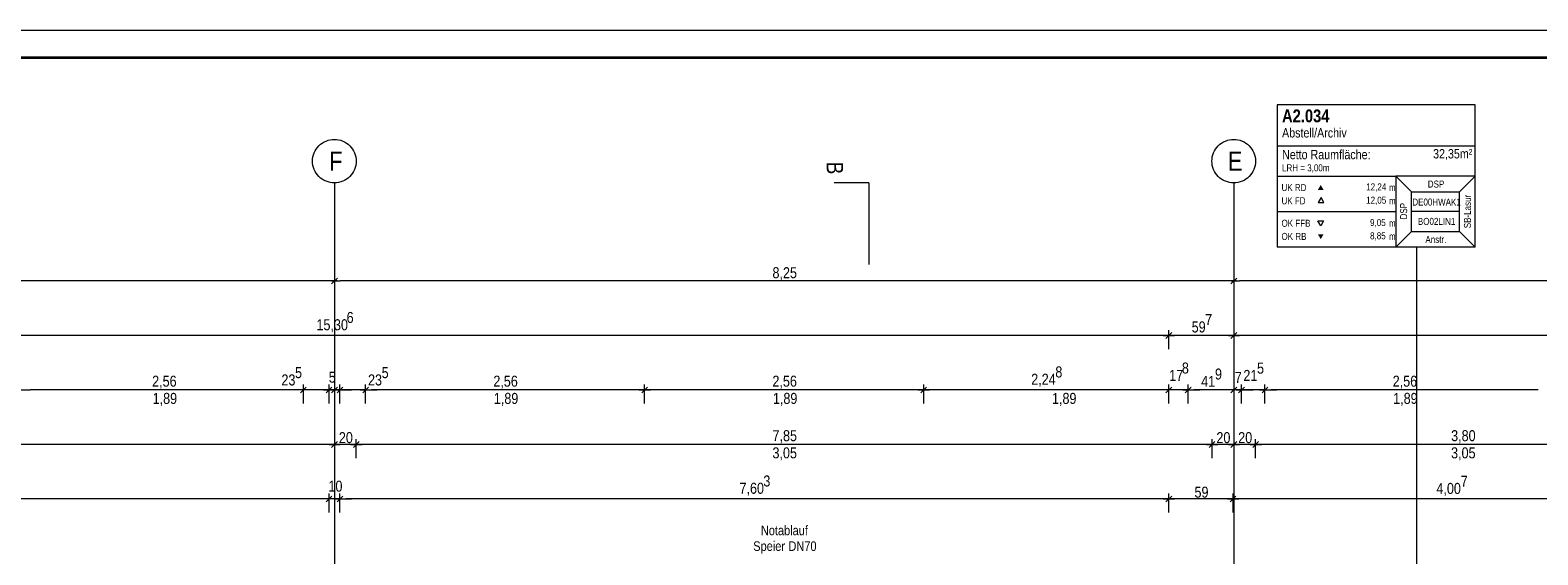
# Model space of a CAD drawing. Extents: x -620 to 300, y 62 to 1112.
# Tile 95 of 95: x -346 to -70, y 1016 to 1112. Entities that reach past the tile are written whole.
import ezdxf
from ezdxf.lldxf.tags import DXFTag

# ---------------------------------------------------------------- set-up
doc = ezdxf.new("R2010")
doc.units = 0
doc.layers.get('0').update_dxf_attribs({"lineweight": 13})
for name, color, linetype, lineweight in [('70 -71 Achsen- 1 Gebäudeachsen', 7, 'STRICHPUNKT2-A06G9S5N8I', 18), ('70 -72 Beschriftung- 6 Schnittverläufe', 7, 'STRICHPUNKT2-A06G9S5N8I', 25), ('iwb_Plankopf Rahmen', 7, 'Continuous', 35), ('Keine', 7, 'Continuous', 9)]:
    doc.layers.add(name, color=color, linetype=linetype, lineweight=lineweight)
for name, color, linetype, lineweight, true_color in [('70 -72 Beschriftung- 1 Beschriftung allgemein', 7, 'Continuous', 9, 0xff6633), ('70 -75 Raumstempel- 1 Raumstempel', 1, 'Continuous', 50, 0xff0000), ('70 -75 Raumstempel-2 Verweislinie', 1, 'Continuous', 9, 0xff0000), ('70 -76 Bemaßung- 2 Allgemein', 9, 'Continuous', 5, 0x808080)]:
    doc.layers.add(name, color=color, linetype=linetype, lineweight=lineweight, true_color=true_color)
doc.styles.get("Standard").update_dxf_attribs({"font": 'ARIALN.TTF'})
tags = doc.linetypes.add('STRICHPUNKT2-A06G9S5N8I', pattern=[12.7, 6.35, -3.175, 0, -3.175]).pattern_tags.tags
tags[10:11] = [DXFTag(74, 4), DXFTag(75, 0), DXFTag(340, '0'), DXFTag(46, 0.0), DXFTag(50, 0.0), DXFTag(44, 0.0), DXFTag(45, 0.0)]
tags[8:9] = [DXFTag(74, 4), DXFTag(75, 0), DXFTag(340, '0'), DXFTag(46, 0.0), DXFTag(50, 0.0), DXFTag(44, 0.0), DXFTag(45, 0.0)]
tags[6:7] = [DXFTag(74, 4), DXFTag(75, 0), DXFTag(340, '0'), DXFTag(46, 0.0), DXFTag(50, 0.0), DXFTag(44, 0.0), DXFTag(45, 0.0)]
tags[4:5] = [DXFTag(74, 4), DXFTag(75, 0), DXFTag(340, '0'), DXFTag(46, 0.0), DXFTag(50, 0.0), DXFTag(44, 0.0), DXFTag(45, 0.0)]

# ---------------------------------------------------------------- blocks, each defined once
blk = doc.blocks.new('Referenz-A06G9S5P8I')
at = {"layer": '70 -71 Achsen- 1 Gebäudeachsen', "color": 0, "linetype": 'Continuous', "lineweight": -2, "ltscale": 0.13}
for p, q in [((-294.41, 1089.55), (-294.27, 1089.92)), ((-294.27, 1089.92), (-294.11, 1090.28)), ((-294.11, 1090.28), (-293.9, 1090.62)), ((-293.9, 1090.62), (-293.67, 1090.93)), ((-293.67, 1090.93), (-293.41, 1091.22)), ((-293.41, 1091.22), (-293.12, 1091.49)), ((-293.12, 1091.49), (-292.8, 1091.72)), ((-292.8, 1091.72), (-292.46, 1091.92)), ((-292.46, 1091.92), (-292.11, 1092.09)), ((-292.11, 1092.09), (-291.74, 1092.22)), ((-291.74, 1092.22), (-291.36, 1092.32)), ((-291.36, 1092.32), (-290.97, 1092.37)), ((-290.97, 1092.37), (-290.58, 1092.39)), ((-290.58, 1092.39), (-290.19, 1092.37)), ((-290.19, 1092.37), (-289.8, 1092.32)), ((-289.8, 1092.32), (-289.42, 1092.22)), ((-289.42, 1092.22), (-289.05, 1092.09)), ((-289.05, 1092.09), (-288.69, 1091.92)), ((-288.69, 1091.92), (-288.36, 1091.72)), ((-288.36, 1091.72), (-288.04, 1091.49)), ((-288.04, 1091.49), (-287.75, 1091.22)), ((-287.75, 1091.22), (-287.49, 1090.93)), ((-287.49, 1090.93), (-287.25, 1090.62)), ((-287.25, 1090.62), (-287.05, 1090.28)), ((-287.05, 1090.28), (-286.88, 1089.92)), ((-286.88, 1089.92), (-286.75, 1089.55)), ((-129.41, 1089.55), (-129.27, 1089.92)), ((-129.27, 1089.92), (-129.11, 1090.28)), ((-129.11, 1090.28), (-128.9, 1090.62)), ((-128.9, 1090.62), (-128.67, 1090.93)), ((-128.67, 1090.93), (-128.41, 1091.22)), ((-128.41, 1091.22), (-128.12, 1091.49)), ((-128.12, 1091.49), (-127.8, 1091.72)), ((-127.8, 1091.72), (-127.46, 1091.92)), ((-127.46, 1091.92), (-127.11, 1092.09)), ((-127.11, 1092.09), (-126.74, 1092.22)), ((-126.74, 1092.22), (-126.36, 1092.32)), ((-126.36, 1092.32), (-125.97, 1092.37)), ((-125.97, 1092.37), (-125.58, 1092.39)), ((-125.58, 1092.39), (-125.19, 1092.37)), ((-125.19, 1092.37), (-124.8, 1092.32)), ((-124.8, 1092.32), (-124.42, 1092.22)), ((-124.42, 1092.22), (-124.05, 1092.09)), ((-124.05, 1092.09), (-123.69, 1091.92)), ((-123.69, 1091.92), (-123.36, 1091.72)), ((-123.36, 1091.72), (-123.04, 1091.49)), ((-123.04, 1091.49), (-122.75, 1091.22)), ((-122.75, 1091.22), (-122.49, 1090.93)), ((-122.49, 1090.93), (-122.25, 1090.62)), ((-122.25, 1090.62), (-122.05, 1090.28)), ((-122.05, 1090.28), (-121.88, 1089.92)), ((-121.88, 1089.92), (-121.75, 1089.55)), ((-294.58, 1088.39), (-294.56, 1088.79)), ((-294.56, 1088), (-294.58, 1088.39)), ((-294.56, 1088.79), (-294.5, 1089.17)), ((-294.5, 1087.61), (-294.56, 1088)), ((-294.5, 1089.17), (-294.41, 1089.55)), ((-294.41, 1087.23), (-294.5, 1087.61)), ((-294.27, 1086.86), (-294.41, 1087.23)), ((-286.75, 1087.23), (-286.88, 1086.86)), ((-286.75, 1089.55), (-286.66, 1089.17)), ((-286.66, 1087.61), (-286.75, 1087.23)), ((-286.66, 1089.17), (-286.6, 1088.79)), ((-286.6, 1088), (-286.66, 1087.61)), ((-286.6, 1088.79), (-286.58, 1088.39)), ((-286.58, 1088.39), (-286.6, 1088)), ((-129.58, 1088.39), (-129.56, 1088.79)), ((-129.56, 1088), (-129.58, 1088.39)), ((-129.56, 1088.79), (-129.5, 1089.17)), ((-129.5, 1087.61), (-129.56, 1088)), ((-129.5, 1089.17), (-129.41, 1089.55)), ((-129.41, 1087.23), (-129.5, 1087.61)), ((-129.27, 1086.86), (-129.41, 1087.23)), ((-121.75, 1087.23), (-121.88, 1086.86)), ((-121.75, 1089.55), (-121.66, 1089.17)), ((-121.66, 1087.61), (-121.75, 1087.23)), ((-121.66, 1089.17), (-121.6, 1088.79)), ((-121.6, 1088), (-121.66, 1087.61)), ((-121.6, 1088.79), (-121.58, 1088.39)), ((-121.58, 1088.39), (-121.6, 1088)), ((-294.11, 1086.51), (-294.27, 1086.86)), ((-293.9, 1086.17), (-294.11, 1086.51)), ((-293.67, 1085.86), (-293.9, 1086.17)), ((-293.41, 1085.56), (-293.67, 1085.86)), ((-293.12, 1085.3), (-293.41, 1085.56)), ((-292.8, 1085.07), (-293.12, 1085.3)), ((-292.46, 1084.87), (-292.8, 1085.07)), ((-292.11, 1084.7), (-292.46, 1084.87)), ((-291.74, 1084.57), (-292.11, 1084.7)), ((-291.36, 1084.47), (-291.74, 1084.57)), ((-290.97, 1084.41), (-291.36, 1084.47)), ((-290.58, 1084.39), (-290.97, 1084.41)), ((-290.19, 1084.41), (-290.58, 1084.39)), ((-289.8, 1084.47), (-290.19, 1084.41)), ((-289.42, 1084.57), (-289.8, 1084.47)), ((-289.05, 1084.7), (-289.42, 1084.57)), ((-288.69, 1084.87), (-289.05, 1084.7)), ((-288.36, 1085.07), (-288.69, 1084.87)), ((-288.04, 1085.3), (-288.36, 1085.07)), ((-287.75, 1085.56), (-288.04, 1085.3)), ((-287.49, 1085.86), (-287.75, 1085.56)), ((-287.25, 1086.17), (-287.49, 1085.86)), ((-287.05, 1086.51), (-287.25, 1086.17)), ((-286.88, 1086.86), (-287.05, 1086.51)), ((-129.11, 1086.51), (-129.27, 1086.86)), ((-128.9, 1086.17), (-129.11, 1086.51)), ((-128.67, 1085.86), (-128.9, 1086.17)), ((-128.41, 1085.56), (-128.67, 1085.86)), ((-128.12, 1085.3), (-128.41, 1085.56)), ((-127.8, 1085.07), (-128.12, 1085.3)), ((-127.46, 1084.87), (-127.8, 1085.07)), ((-127.11, 1084.7), (-127.46, 1084.87)), ((-126.74, 1084.57), (-127.11, 1084.7)), ((-126.36, 1084.47), (-126.74, 1084.57)), ((-125.97, 1084.41), (-126.36, 1084.47)), ((-125.58, 1084.39), (-125.97, 1084.41)), ((-125.19, 1084.41), (-125.58, 1084.39)), ((-124.8, 1084.47), (-125.19, 1084.41)), ((-124.42, 1084.57), (-124.8, 1084.47)), ((-124.05, 1084.7), (-124.42, 1084.57)), ((-123.69, 1084.87), (-124.05, 1084.7)), ((-123.36, 1085.07), (-123.69, 1084.87)), ((-123.04, 1085.3), (-123.36, 1085.07)), ((-122.75, 1085.56), (-123.04, 1085.3)), ((-122.49, 1085.86), (-122.75, 1085.56)), ((-122.25, 1086.17), (-122.49, 1085.86)), ((-122.05, 1086.51), (-122.25, 1086.17)), ((-121.88, 1086.86), (-122.05, 1086.51))]:
    blk.add_line(p, q, dxfattribs=at)
at = {"layer": '70 -71 Achsen- 1 Gebäudeachsen', "color": 0, "linetype": 'STRICHPUNKT2-A06G9S5N8I', "lineweight": -2, "ltscale": 0.13}
for p, q in [((-290.58, 1084.39), (-290.58, 84.95)), ((-125.58, 1084.39), (-125.58, 84.95))]:
    blk.add_line(p, q, dxfattribs=at)
at = {"layer": '70 -72 Beschriftung- 6 Schnittverläufe', "color": 0, "linetype": 'STRICHPUNKT2-A06G9S5N8I', "lineweight": -2, "ltscale": 0.13}
blk.add_line((-192.55, 1084.41), (-192.55, 1069.41), dxfattribs=at)
at = {"layer": '70 -75 Raumstempel- 1 Raumstempel', "color": 0, "lineweight": -2}
for p, q in [((-117.58, 1098.73), (-117.58, 1072.59)), ((-81.25, 1098.73), (-117.58, 1098.73)), ((-81.25, 1072.59), (-81.25, 1098.73)), ((-81.25, 1091.14), (-117.58, 1091.14)), ((-117.58, 1085.66), (-95.85, 1085.66)), ((-92.97, 1082.76), (-95.85, 1085.66)), ((-81.25, 1085.66), (-95.85, 1085.66)), ((-95.85, 1085.66), (-95.85, 1072.59)), ((-84.14, 1082.76), (-81.25, 1085.66)), ((-109.54, 1081.7), (-110.06, 1080.79)), ((-109.02, 1080.79), (-109.54, 1081.7)), ((-92.97, 1075.49), (-92.97, 1082.76)), ((-92.97, 1082.76), (-84.14, 1082.76)), ((-84.14, 1075.49), (-84.14, 1082.76)), ((-117.58, 1079.13), (-95.85, 1079.13)), ((-110.06, 1080.79), (-109.02, 1080.79)), ((-84.14, 1079.13), (-92.97, 1079.13)), ((-109.61, 1076.52), (-110.14, 1077.43)), ((-110.14, 1077.43), (-109.09, 1077.43)), ((-109.09, 1077.43), (-109.61, 1076.52)), ((-92.97, 1075.49), (-95.85, 1072.59)), ((-92.97, 1075.49), (-84.14, 1075.49)), ((-84.14, 1075.49), (-81.25, 1072.59)), ((-81.25, 1072.59), (-117.58, 1072.59))]:
    blk.add_line(p, q, dxfattribs=at)
for points in [[(-109.09, 1083.12), (-109.61, 1084.02), (-110.14, 1083.12)], [(-109.09, 1074.99), (-109.61, 1074.08), (-110.14, 1074.99)]]:
    blk.add_solid(points, dxfattribs=at)
at = {"layer": '70 -75 Raumstempel-2 Verweislinie', "color": 0, "linetype": 'Continuous', "lineweight": -2, "ltscale": 0.13}
blk.add_line((-92.02, 1072.59), (-92.02, 950.18), dxfattribs=at)
at = {"layer": '70 -76 Bemaßung- 2 Allgemein', "color": 0, "linetype": 'Continuous', "lineweight": -2, "ltscale": 0.13}
for p, q in [((-290.55, 1069.41), (-290.55, 1067.41)), ((-290.55, 1069.41), (-290.55, 1067.41)), ((-125.55, 1069.41), (-125.55, 1067.41)), ((-125.55, 1069.41), (-125.55, 1067.41)), ((-291.61, 1066.41), (-454.49, 1066.41)), ((-290.05, 1066.41), (-291.61, 1066.41)), ((-290.02, 1066.94), (-291.08, 1065.88)), ((-291.08, 1065.88), (-290.02, 1066.94)), ((-291.05, 1066.41), (-289.49, 1066.41)), ((-126.61, 1066.41), (-289.49, 1066.41)), ((-125.05, 1066.41), (-126.61, 1066.41)), ((-125.02, 1066.94), (-126.08, 1065.88)), ((-126.08, 1065.88), (-125.02, 1066.94)), ((-126.05, 1066.41), (-124.49, 1066.41)), ((38.39, 1066.41), (-124.49, 1066.41)), ((-125.55, 1059.41), (-125.55, 1057.41)), ((-125.55, 1059.41), (-125.55, 1057.41)), ((-136.96, 1056.94), (-138.02, 1055.88)), ((-138.02, 1055.88), (-136.96, 1056.94)), ((-137.49, 1053.91), (-137.49, 1057.41)), ((-137.49, 1053.91), (-137.49, 1057.41)), ((-125.02, 1056.94), (-126.08, 1055.88)), ((-126.08, 1055.88), (-125.02, 1056.94)), ((-138.55, 1056.41), (-442.55, 1056.41)), ((-136.49, 1056.41), (-138.55, 1056.41)), ((-138.49, 1056.41), (-136.43, 1056.41)), ((-126.61, 1056.41), (-136.43, 1056.41)), ((-124.55, 1056.41), (-126.61, 1056.41)), ((-126.55, 1056.41), (-124.49, 1056.41)), ((76.53, 1056.41), (-124.49, 1056.41)), ((-290.55, 1049.41), (-290.55, 1047.41)), ((-290.55, 1049.41), (-290.55, 1047.41)), ((-125.55, 1049.41), (-125.55, 1047.41)), ((-125.55, 1049.41), (-125.55, 1047.41)), ((-348.45, 1046.41), (-346.39, 1046.41)), ((-297.31, 1046.41), (-346.39, 1046.41)), ((-297.31, 1046.41), (-298.37, 1046.41)), ((-295.25, 1046.41), (-297.31, 1046.41)), ((-295.25, 1046.41), (-297.31, 1046.41)), ((-295.72, 1046.94), (-296.78, 1045.88)), ((-295.72, 1046.94), (-296.78, 1045.88)), ((-296.25, 1043.91), (-296.25, 1047.41)), ((-296.25, 1043.91), (-296.25, 1047.41)), ((-291.55, 1046.41), (-296.25, 1046.41)), ((-292.61, 1046.41), (-293.67, 1046.41)), ((-291.61, 1046.41), (-292.67, 1046.41)), ((-290.55, 1046.41), (-292.61, 1046.41)), ((-292.55, 1046.41), (-290.49, 1046.41)), ((-292.08, 1045.88), (-291.02, 1046.94)), ((-291.02, 1046.94), (-292.08, 1045.88)), ((-290.61, 1046.41), (-291.67, 1046.41)), ((-289.55, 1046.41), (-291.61, 1046.41)), ((-291.55, 1043.91), (-291.55, 1047.41)), ((-291.55, 1043.91), (-291.55, 1047.41)), ((-290.55, 1046.41), (-291.55, 1046.41)), ((-291.55, 1046.41), (-289.49, 1046.41)), ((-291.08, 1045.88), (-290.02, 1046.94)), ((-290.02, 1046.94), (-291.08, 1045.88)), ((-288.55, 1046.41), (-290.61, 1046.41)), ((-289.55, 1046.41), (-290.55, 1046.41)), ((-290.55, 1046.41), (-288.49, 1046.41)), ((-290.49, 1046.41), (-289.43, 1046.41)), ((-290.08, 1045.88), (-289.02, 1046.94)), ((-289.02, 1046.94), (-290.08, 1045.88)), ((-289.55, 1043.91), (-289.55, 1047.41)), ((-289.55, 1043.91), (-289.55, 1047.41)), ((-284.85, 1046.41), (-289.55, 1046.41)), ((-289.49, 1046.41), (-288.43, 1046.41)), ((-288.49, 1046.41), (-287.43, 1046.41)), ((-285.85, 1046.41), (-283.79, 1046.41)), ((-285.85, 1046.41), (-283.79, 1046.41)), ((-285.38, 1045.88), (-284.32, 1046.94)), ((-285.38, 1045.88), (-284.32, 1046.94)), ((-284.85, 1043.91), (-284.85, 1047.41)), ((-284.85, 1043.91), (-284.85, 1047.41)), ((-283.79, 1046.41), (-282.73, 1046.41)), ((-234.71, 1046.41), (-283.79, 1046.41)), ((-232.65, 1046.41), (-234.71, 1046.41)), ((-234.65, 1046.41), (-232.59, 1046.41)), ((-233.12, 1046.94), (-234.18, 1045.88)), ((-234.18, 1045.88), (-233.12, 1046.94)), ((-233.65, 1043.91), (-233.65, 1047.41)), ((-233.65, 1043.91), (-233.65, 1047.41)), ((-183.51, 1046.41), (-232.59, 1046.41)), ((-181.45, 1046.41), (-183.51, 1046.41)), ((-183.45, 1046.41), (-181.39, 1046.41)), ((-181.92, 1046.94), (-182.98, 1045.88)), ((-182.98, 1045.88), (-181.92, 1046.94)), ((-182.45, 1043.91), (-182.45, 1047.41)), ((-182.45, 1043.91), (-182.45, 1047.41)), ((-138.55, 1046.41), (-181.39, 1046.41)), ((-138.55, 1046.41), (-139.61, 1046.41)), ((-136.49, 1046.41), (-138.55, 1046.41)), ((-136.49, 1046.41), (-138.55, 1046.41)), ((-136.96, 1046.94), (-138.02, 1045.88)), ((-136.96, 1046.94), (-138.02, 1045.88)), ((-137.49, 1043.91), (-137.49, 1047.41)), ((-137.49, 1043.91), (-137.49, 1047.41)), ((-133.93, 1046.41), (-137.49, 1046.41)), ((-134.93, 1046.41), (-132.87, 1046.41)), ((-134.93, 1046.41), (-132.87, 1046.41)), ((-134.46, 1045.88), (-133.4, 1046.94)), ((-134.46, 1045.88), (-133.4, 1046.94)), ((-133.93, 1043.91), (-133.93, 1047.41)), ((-133.93, 1043.91), (-133.93, 1047.41)), ((-132.87, 1046.41), (-131.81, 1046.41)), ((-126.61, 1046.41), (-132.87, 1046.41)), ((-126.61, 1046.41), (-127.67, 1046.41)), ((-124.55, 1046.41), (-126.61, 1046.41)), ((-124.55, 1046.41), (-126.61, 1046.41)), ((-125.21, 1046.41), (-126.27, 1046.41)), ((-125.02, 1046.94), (-126.08, 1045.88)), ((-125.02, 1046.94), (-126.08, 1045.88)), ((-124.15, 1046.41), (-125.55, 1046.41)), ((-123.15, 1046.41), (-125.21, 1046.41)), ((-125.15, 1046.41), (-123.09, 1046.41)), ((-124.68, 1045.88), (-123.62, 1046.94)), ((-123.62, 1046.94), (-124.68, 1045.88)), ((-124.15, 1043.91), (-124.15, 1047.41)), ((-124.15, 1043.91), (-124.15, 1047.41)), ((-119.85, 1046.41), (-124.15, 1046.41)), ((-123.09, 1046.41), (-122.03, 1046.41)), ((-120.85, 1046.41), (-118.79, 1046.41)), ((-120.85, 1046.41), (-118.79, 1046.41)), ((-120.38, 1045.88), (-119.32, 1046.94)), ((-120.38, 1045.88), (-119.32, 1046.94)), ((-119.85, 1043.91), (-119.85, 1047.41)), ((-119.85, 1043.91), (-119.85, 1047.41)), ((-118.79, 1046.41), (-117.73, 1046.41)), ((-69.71, 1046.41), (-118.79, 1046.41)), ((-290.55, 1039.41), (-290.55, 1037.41)), ((-290.55, 1039.41), (-290.55, 1037.41)), ((-286.55, 1033.91), (-286.55, 1037.41)), ((-286.55, 1033.91), (-286.55, 1037.41)), ((-129.55, 1033.91), (-129.55, 1037.41)), ((-129.55, 1033.91), (-129.55, 1037.41)), ((-125.55, 1039.41), (-125.55, 1037.41)), ((-125.55, 1039.41), (-125.55, 1037.41)), ((-121.55, 1033.91), (-121.55, 1037.41)), ((-121.55, 1033.91), (-121.55, 1037.41)), ((-291.61, 1036.41), (-450.49, 1036.41)), ((-289.55, 1036.41), (-291.61, 1036.41)), ((-291.55, 1036.41), (-289.49, 1036.41)), ((-290.02, 1036.94), (-291.08, 1035.88)), ((-291.08, 1035.88), (-290.02, 1036.94)), ((-287.61, 1036.41), (-289.49, 1036.41)), ((-285.55, 1036.41), (-287.61, 1036.41)), ((-287.55, 1036.41), (-285.49, 1036.41)), ((-286.02, 1036.94), (-287.08, 1035.88)), ((-287.08, 1035.88), (-286.02, 1036.94)), ((-130.61, 1036.41), (-285.49, 1036.41)), ((-128.55, 1036.41), (-130.61, 1036.41)), ((-130.55, 1036.41), (-128.49, 1036.41)), ((-129.02, 1036.94), (-130.08, 1035.88)), ((-130.08, 1035.88), (-129.02, 1036.94)), ((-126.61, 1036.41), (-128.49, 1036.41)), ((-124.55, 1036.41), (-126.61, 1036.41)), ((-126.55, 1036.41), (-124.49, 1036.41)), ((-125.02, 1036.94), (-126.08, 1035.88)), ((-126.08, 1035.88), (-125.02, 1036.94)), ((-122.61, 1036.41), (-124.49, 1036.41)), ((-120.55, 1036.41), (-122.61, 1036.41)), ((-122.55, 1036.41), (-120.49, 1036.41)), ((-121.02, 1036.94), (-122.08, 1035.88)), ((-122.08, 1035.88), (-121.02, 1036.94)), ((-46.61, 1036.41), (-120.49, 1036.41)), ((-292.61, 1026.41), (-442.55, 1026.41)), ((-292.61, 1026.41), (-293.67, 1026.41)), ((-290.55, 1026.41), (-292.61, 1026.41)), ((-290.55, 1026.41), (-292.61, 1026.41)), ((-291.02, 1026.94), (-292.08, 1025.88)), ((-291.02, 1026.94), (-292.08, 1025.88)), ((-291.55, 1023.91), (-291.55, 1027.41)), ((-291.55, 1023.91), (-291.55, 1027.41)), ((-289.55, 1026.41), (-291.55, 1026.41)), ((-290.55, 1026.41), (-288.49, 1026.41)), ((-290.55, 1026.41), (-288.49, 1026.41)), ((-290.08, 1025.88), (-289.02, 1026.94)), ((-290.08, 1025.88), (-289.02, 1026.94)), ((-289.55, 1023.91), (-289.55, 1027.41)), ((-289.55, 1023.91), (-289.55, 1027.41)), ((-288.49, 1026.41), (-287.43, 1026.41)), ((-138.55, 1026.41), (-288.49, 1026.41)), ((-136.49, 1026.41), (-138.55, 1026.41)), ((-138.49, 1026.41), (-136.43, 1026.41)), ((-136.96, 1026.94), (-138.02, 1025.88)), ((-138.02, 1025.88), (-136.96, 1026.94)), ((-137.49, 1023.91), (-137.49, 1027.41)), ((-137.49, 1023.91), (-137.49, 1027.41)), ((-126.75, 1026.41), (-136.43, 1026.41)), ((-124.69, 1026.41), (-126.75, 1026.41)), ((-126.69, 1026.41), (-124.63, 1026.41)), ((-125.16, 1026.94), (-126.22, 1025.88)), ((-126.22, 1025.88), (-125.16, 1026.94)), ((-125.69, 1023.91), (-125.69, 1027.41)), ((-125.69, 1023.91), (-125.69, 1027.41)), ((-46.61, 1026.41), (-124.63, 1026.41))]:
    blk.add_line(p, q, dxfattribs=at)
at = {"layer": 'Keine', "color": 0, "lineweight": -2}
blk.add_line((-192.55, 1084.41), (-198.9, 1084.41), dxfattribs=at)
at = {"layer": '70 -71 Achsen- 1 Gebäudeachsen', "color": 0, "linetype": 'Continuous', "lineweight": -2, "ltscale": 0.13, "char_height": 3.5241, "attachment_point": 1}
for s, insert in [('{\\fArial Narrow;F}', (-291.55, 1090.16)), ('{\\fArial Narrow;E}', (-126.66, 1090.16))]:
    blk.add_mtext(s, dxfattribs=dict(at, insert=insert))
at = {"layer": '70 -72 Beschriftung- 1 Beschriftung allgemein', "color": 0, "linetype": 'Continuous', "lineweight": -2, "ltscale": 0.13, "char_height": 1.7621, "attachment_point": 1}
for s, insert in [('{\\fArial Narrow;Notablauf}', (-212.33, 1021.52)), ('{\\fArial Narrow;Speier}', (-213.73, 1018.64)), ('{\\fArial Narrow;DN70}', (-207.27, 1018.64))]:
    blk.add_mtext(s, dxfattribs=dict(at, insert=insert))
at = {"layer": '70 -75 Raumstempel- 1 Raumstempel', "color": 0, "linetype": 'Continuous', "lineweight": -2, "ltscale": 0.13, "attachment_point": 1}
for s, insert, char_height, rotation in [('{\\fArial Narrow|b1|i0;A2.034}', (-116.71, 1097.88), 2.3536, 0), ('{\\fArial Narrow;Abstell/Archiv}', (-116.71, 1094.45), 1.7117, 0), ('{\\fArial Narrow;Netto Raumfläche:}', (-116.71, 1090.46), 1.7117, 0), ('{\\fArial Narrow;32,35m²}', (-89, 1090.61), 1.7117, 0), ('{\\fArial Narrow;LRH = 3,00m}', (-116.71, 1087.81), 1.2838, 0), ('{\\fArial Narrow;12,24}', (-101.27, 1084.31), 1.2838, 0), ('{\\fArial Narrow;DSP}', (-89.97, 1084.83), 1.2838, 0), ('{\\fArial Narrow;UK RD}', (-116.81, 1084.2), 1.2838, 0), ('{\\fArial Narrow;UK FD}', (-116.81, 1081.76), 1.2838, 0), ('{\\fArial Narrow;12,05}', (-101.28, 1081.88), 1.2838, 0), ('{\\fArial Narrow;m}', (-97.09, 1084.19), 1.2838, 0), ('{\\fArial Narrow;DE00HWAK1}', (-92.81, 1081.53), 1.2838, 0), ('{\\fArial Narrow;SB-Lasur}', (-83.34, 1076.09), 1.2838, 90), ('{\\fArial Narrow;m}', (-97.09, 1081.75), 1.2838, 0), ('{\\fArial Narrow;DSP}', (-95.05, 1077.7), 1.2838, 90), ('{\\fArial Narrow;OK FFB}', (-116.81, 1077.64), 1.2838, 0), ('{\\fArial Narrow;9,05}', (-100.56, 1077.77), 1.2838, 0), ('{\\fArial Narrow;m}', (-97.09, 1077.64), 1.2838, 0), ('{\\fArial Narrow;BO02LIN1}', (-91.79, 1077.98), 1.2838, 0), ('{\\fArial Narrow;OK RB}', (-116.81, 1075.23), 1.2838, 0), ('{\\fArial Narrow;8,85}', (-100.56, 1075.35), 1.2838, 0), ('{\\fArial Narrow;m}', (-97.09, 1075.23), 1.2838, 0), ('{\\fArial Narrow;Anstr.}', (-90.41, 1074.67), 1.2838, 0)]:
    blk.add_mtext(s, dxfattribs=dict(at, insert=insert, char_height=char_height, rotation=rotation))
at = {"layer": '70 -76 Bemaßung- 2 Allgemein', "color": 0, "linetype": 'Continuous', "lineweight": -2, "ltscale": 0.13, "char_height": 2.0138, "attachment_point": 1}
for s, insert in [('{\\fArial Narrow;8,25}', (-210.2, 1068.93)), ('{\\fArial Narrow;15,30}', (-293.86, 1059.38)), ('{\\fArial Narrow;6}', (-288.33, 1060.72)), ('{\\fArial Narrow;7}', (-130.82, 1060.33)), ('{\\fArial Narrow;59}', (-133.29, 1058.98)), ('{\\fArial Narrow;8}', (-135.09, 1051.44)), ('{\\fArial Narrow;5}', (-121.3, 1051.43)), ('{\\fArial Narrow;2,56}', (-324.01, 1049.03)), ('{\\fArial Narrow;23}', (-300.29, 1049.26)), ('{\\fArial Narrow;5}', (-297.79, 1050.6)), ('{\\fArial Narrow;5}', (-291.6, 1049.76)), ('{\\fArial Narrow;23}', (-284.4, 1049.26)), ('{\\fArial Narrow;5}', (-281.9, 1050.6)), ('{\\fArial Narrow;2,56}', (-261.41, 1049.03)), ('{\\fArial Narrow;2,56}', (-210.21, 1049.03)), ('{\\fArial Narrow;2,24}', (-162.73, 1049.38)), ('{\\fArial Narrow;8}', (-158.3, 1050.72)), ('{\\fArial Narrow;17}', (-137.41, 1050.1)), ('{\\fArial Narrow;41}', (-131.55, 1049)), ('{\\fArial Narrow;9}', (-129.01, 1050.34)), ('{\\fArial Narrow;7}', (-125.38, 1049.73)), ('{\\fArial Narrow;21}', (-123.8, 1050.08)), ('{\\fArial Narrow;2,56}', (-96.41, 1049.03)), ('{\\fArial Narrow;1,89}', (-323.92, 1045.87)), ('{\\fArial Narrow;1,89}', (-261.32, 1045.87)), ('{\\fArial Narrow;1,89}', (-210.12, 1045.87)), ('{\\fArial Narrow;1,89}', (-158.92, 1045.87)), ('{\\fArial Narrow;1,89}', (-96.32, 1045.87)), ('{\\fArial Narrow;20}', (-289.75, 1038.67)), ('{\\fArial Narrow;7,85}', (-210.19, 1039.03)), ('{\\fArial Narrow;20}', (-128.75, 1038.67)), ('{\\fArial Narrow;20}', (-124.75, 1038.67)), ('{\\fArial Narrow;3,80}', (-85.69, 1039.03)), ('{\\fArial Narrow;3,05}', (-210.2, 1035.88)), ('{\\fArial Narrow;3,05}', (-85.7, 1035.88)), ('{\\fArial Narrow;10}', (-291.66, 1029.77)), ('{\\fArial Narrow;7,60}', (-216.25, 1029.38)), ('{\\fArial Narrow;3}', (-211.87, 1030.72)), ('{\\fArial Narrow;4,00}', (-88.39, 1029.35)), ('{\\fArial Narrow;7}', (-83.92, 1030.69)), ('{\\fArial Narrow;59}', (-132.77, 1028.67))]:
    blk.add_mtext(s, dxfattribs=dict(at, insert=insert))
at = {"layer": 'Keine', "color": 0, "linetype": 'Continuous', "lineweight": -2, "ltscale": 0.13, "insert": (-197.23, 1088.29), "char_height": 3.0207, "attachment_point": 1, "rotation": 270}
blk.add_mtext('{\\fArial Narrow;B}', dxfattribs=at)

msp = doc.modelspace()

# ---------------------------------------------------------------- linework, layer by layer
at = {"layer": 'iwb_Plankopf Rahmen', "color": 8, "lineweight": 13, "ltscale": 0.13, "true_color": 0x808080}
msp.add_lwpolyline([(300.35, 62.43), (-619.65, 62.43), (-619.65, 1112.43), (300.35, 1112.43), (300.35, 62.43)], close=True, dxfattribs=at)
at = {"layer": 'iwb_Plankopf Rahmen', "ltscale": 0.35}
msp.add_lwpolyline([(-599.65, 67.43), (-599.65, 1107.43), (295.35, 1107.43), (295.35, 67.43), (-599.65, 67.43)], close=True, dxfattribs=at)

# ---------------------------------------------------------------- block references
at = {"color": 8, "lineweight": 13, "ltscale": 0.13, "true_color": 0x808080}
msp.add_blockref('Referenz-A06G9S5P8I', (0, 0), dxfattribs=at)

doc.saveas('drawing.dxf')
